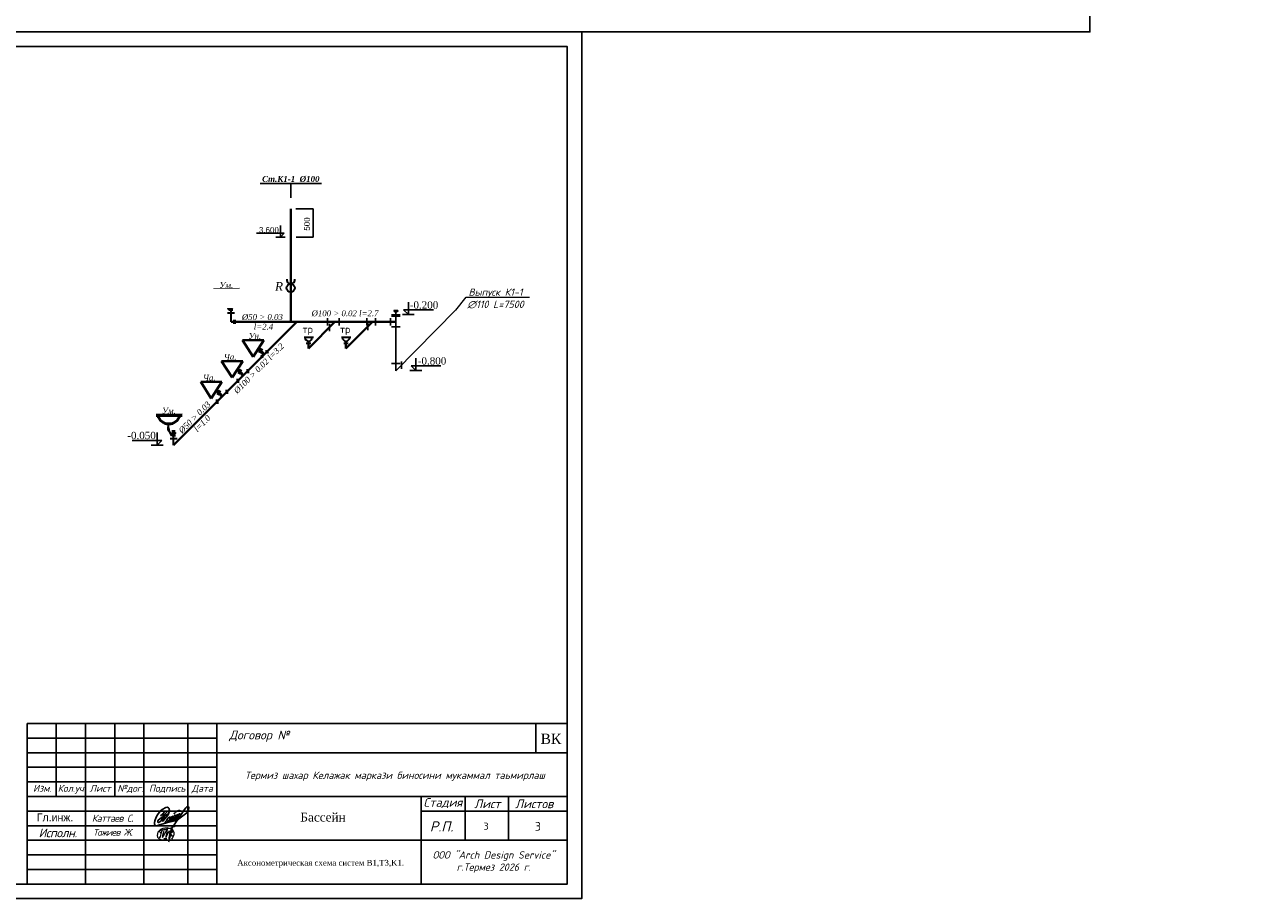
# Model space of a CAD drawing. Extents: x 4114239 to 5838486, y 780458 to 1383318.
# Tile 177 of 231: x 4470874 to 4513160, y 1257307 to 1287246. Entities that reach past the tile are written whole.
import ezdxf
from ezdxf import colors
from ezdxf.entities.mleader import LeaderData, LeaderLine
from ezdxf.math import Vec2, Vec3

# ---------------------------------------------------------------- set-up
doc = ezdxf.new("R2010")
doc.units = 0
doc.header["$MEASUREMENT"] = 0
doc.linetypes.add('{ Half Dash }', pattern=[0])
for name, color, linetype, lineweight in [('-N1-B1-', 5, 'Continuous', 50), ('_0', 7, 'Continuous', 15), ('К1', 7, 'Continuous', 15), ('ФВС-3', 7, 'Continuous', 25)]:
    doc.layers.add(name, color=color, linetype=linetype, lineweight=lineweight)
for name, color, linetype in [('7', 7, 'Continuous'), ('liniya', 7, 'Continuous'), ('VPORTS', 7, 'Continuous')]:
    doc.layers.add(name, color=color, linetype=linetype)
doc.styles.add('ISO_1.0', font='isocpeur.ttf')
doc.styles.add('ISOCPEUR_1.00', font='isocpeui.ttf')
doc.styles.add('MyStyle', font='isocpeur.ttf', dxfattribs={"height": 400})
doc.styles.add('NIA', font='times.ttf')
doc.styles.add('OOO-Kazar', font='txt')
doc.styles.add('ЛЮДА', font='txt', dxfattribs={"oblique": 23, "height": 3})
doc.dimstyles.new('внутр.разм.', dxfattribs={"dimtxt": 0.3, "dimasz": 0.25, "dimexe": 0.2, "dimexo": 0.3, "dimgap": 0.15, "dimtad": 1, "dimdec": 3, "dimzin": 1, "dimdsep": 32, "dimtxsty": 'ЛЮДА', "dimblk": 'OBLIQUE', "dimcen": 2.5, "dimclrd": 256, "dimclre": 256, "dimclrt": 256, "dimadec": 0, "dimazin": 0, "dimtfac": 1, "dimtdec": 3, "dimtmove": 0, "dimatfit": 3, "dimldrblk": 'OBLIQUE', "dimfxl": 1, "dimlwd": -1, "dimlwe": -1, "dimarcsym": 0})

# ---------------------------------------------------------------- blocks, each defined once
blk = doc.blocks.new('_None')
blk = doc.blocks.new('_Oblique')
at = {"color": 0, "linetype": 'ByBlock', "lineweight": -2}
blk.add_line((-0.5, -0.5), (0.5, 0.5), dxfattribs=at)
blk = doc.blocks.new('*D2026')
at = {"layer": 'Defpoints', "color": 0, "ltscale": 0.01, "transparency": 16777216}
for p in [(4480162, 1280936), (4480752, 1280936), (4480176, 1279964)]:
    blk.add_point(p, dxfattribs=at)
at = {"layer": 'VPORTS', "ltscale": 0.01, "transparency": 16777216}
for p, q in [((4480162, 1280936), (4480752, 1280936)), ((4480752, 1279964), (4480752, 1280936)), ((4480177, 1279964), (4480752, 1279964))]:
    blk.add_line(p, q, dxfattribs=at)
at = {"layer": 'VPORTS', "ltscale": 0.01, "transparency": 16777216, "xscale": 0.25, "yscale": 0.25, "zscale": 0.25}
for p, rotation in [((4480752, 1280936), 90), ((4480752, 1279964), 270)]:
    blk.add_blockref('_Oblique', p, dxfattribs=dict(at, rotation=rotation))
at = {"layer": 'VPORTS', "ltscale": 0.01, "transparency": 16777216, "insert": (4480750, 1280450), "char_height": 3, "attachment_point": 5, "rotation": 90, "style": 'ЛЮДА'}
blk.add_mtext('500', dxfattribs=at)
blk = doc.blocks.new('gfnfd')
at = {"layer": '_0', "color": 5, "ltscale": 100}
for points in [[(6520818, 2413294), (6520848, 2413294)], [(6520801, 2413192), (6520834, 2413192)]]:
    blk.add_lwpolyline(points, dxfattribs=at)
blk.add_arc((6518800, 2413812), 2051, 342.7953, 345.3289, dxfattribs=at)
for points in [[(6520891, 2413186), (6520915, 2413229), (6520915, 2413269), (6520746, 2413281), (6520730, 2413208), (6520827, 2413173)], [(6520765, 2413255), (6520754, 2413268), (6520847, 2413305), (6520939, 2413339)], [(6520800, 2413285), (6520787, 2413205), (6520836, 2413285), (6520823, 2413202), (6520866, 2413283), (6520858, 2413196), (6520895, 2413322), (6520855, 2413150)], [(6520888, 2413288), (6520900, 2413266), (6520879, 2413250), (6520895, 2413224), (6520870, 2413213), (6520870, 2413207)], [(6520760, 2413206), (6520746, 2413203)]]:
    blk.add_spline(points, degree=3, dxfattribs=at)
blk = doc.blocks.new('rrwerewrewrewrew')
at = {"color": 5}
for points in [[(387872, 564817), (385461, 560165, 0.55556748), (386382, 560107), (391670, 566719), (392907, 570003, 0.16524673), (392907, 572723, 0.43735193), (390680, 575054, 0.1925367), (387853, 574100), (386571, 573489), (385290, 572586), (383117, 570710), (380078, 566719), (378699, 564105), (377285, 560326), (377078, 559578, 0.07852278), (377003, 555809, 0.23019417), (377694, 554621, 0.0887128), (377781, 554616, 0.0887128), (379419, 554812, 0.0887128), (381084, 555304), (390088, 557920), (399004, 560086), (402154, 561376)], [(387980, 570424), (385421, 567493, 0.22899883), (385508, 566433, 0.41488709), (386276, 566280), (387929, 567230), (391574, 570827), (387929, 567230), (383602, 559965), (381685, 558391), (380818, 558391), (380448, 559062), (380582, 559876), (380932, 560780), (382245, 562139), (384351, 563843), (392166, 568035)], [(390507, 558635), (395529, 562210), (397057, 563852), (397766, 564614), (397257, 565308), (395804, 564684), (393930, 562390), (393187, 560845, 0.24255711), (393041, 559580, 0.40328304), (393704, 559264), (399431, 563972), (400603, 565962), (400228, 566548), (398635, 565939), (397633, 564795), (395782, 562481), (395782, 560295), (396385, 560295), (399478, 562450), (401915, 565049, 0.04813408), (402290, 566969, 0.1195267), (400636, 565910), (398470, 562543), (398470, 560904), (398892, 560600), (405033, 566245, 0.12154345), (405033, 567557, 0.35845704), (404400, 567908, 0.15003716), (402713, 566737), (401915, 565049), (401358, 564455, 0.10332709), (401119, 561843, 0.57533837), (401471, 561164, 0.15295213), (402959, 561934), (404869, 563552), (412161, 569153), (414224, 572291), (414531, 574421), (414044, 575728), (413253, 576151), (412242, 575691), (411129, 574552), (409777, 572512), (406098, 567138), (396979, 553520)], [(398349, 567683, -0.17239952), (399516, 569357, -0.09374717), (402528, 571150, -0.27811873), (405794, 570727)], [(393348, 564247, 0.15829732), (390735, 562114), (389962, 560238), (388831, 559169, 0.49817329), (388831, 558274, 0.20946853), (389828, 557885), (393236, 561652), (394204, 563658, 0.46432334), (393929, 564350), (393348, 564299), (393348, 564247)]]:
    blk.add_lwpolyline(points, format="xyb", dxfattribs=at)
blk.add_lwpolyline([(385421, 567493), (383513, 565557)], dxfattribs=at)

msp = doc.modelspace()

# ---------------------------------------------------------------- linework, layer by layer
at = {"ltscale": 10}
for p, q in [((4478935.4222, 1281799.1277), (4481034.2179, 1281799.1277)), ((4479984.82, 1281313.1277), (4479984.82, 1281799.1277))]:
    msp.add_line(p, q, dxfattribs=at)
at = {"ltscale": 25}
for p, q in [((4478809.1368, 1280096.3277), (4479766.1846, 1280096.3277)), ((4479635.6449, 1280358.9123), (4479635.6449, 1280100.7741)), ((4479635.6449, 1280312.4175), (4479635.6449, 1279963.886)), ((4479766.1846, 1280096.3277), (4479635.6449, 1279963.886)), ((4479800.6529, 1279963.886), (4479470.6369, 1279963.886))]:
    msp.add_line(p, q, dxfattribs=at)
at = {"lineweight": 50, "ltscale": 10}
for p, q in [((4477341.4266, 1278168.8339), (4478236.0418, 1278170.4857)), ((4477341.5383, 1278163.1048), (4478236.0635, 1278163.6569)), ((4477341.5452, 1278173.5272), (4478236.1135, 1278178.5751)), ((4477884.291, 1277607.9447), (4477997.7898, 1277607.9447)), ((4477941.0404, 1277547.5185), (4477941.0404, 1277607.9447)), ((4478059.08, 1277129.2054), (4478059.08, 1276991.0193)), ((4479061.2568, 1276434.9782), (4478696.7568, 1275867.9782)), ((4479073.0139, 1275935.6384), (4478879.0068, 1276151.4782)), ((4479000.8927, 1276145.207), (4478913.2069, 1275995.6934)), ((4478971.0411, 1275917.3015), (4479031.8786, 1275832.5125)), ((4479152.7699, 1276091.1479), (4479191.1726, 1275978.0373)), ((4478346.054, 1275719.7981), (4477981.554, 1275152.7981)), ((4478357.8111, 1275220.4584), (4478163.804, 1275436.2981)), ((4478285.6899, 1275430.0269), (4478198.004, 1275280.5133)), ((4478514.5088, 1275446.2441), (4478514.5088, 1275308.058)), ((4477630.8512, 1275004.6181), (4477266.3512, 1274437.6181)), ((4478179.494, 1275111.24), (4478179.494, 1274973.0539)), ((4477642.6083, 1274505.2783), (4477448.6012, 1274721.1181)), ((4477570.4871, 1274714.8468), (4477482.8012, 1274565.3333)), ((4477799.306, 1274731.064), (4477799.306, 1274592.8779)), ((4477464.2912, 1274396.0599), (4477464.2912, 1274257.8738)), ((4475375.1163, 1273860.6035), (4476269.7315, 1273862.2553)), ((4475375.2279, 1273854.8744), (4476269.7532, 1273855.4265)), ((4475375.2348, 1273865.2969), (4476269.8031, 1273870.3448)), ((4475917.9806, 1273299.7143), (4476031.4795, 1273299.7143)), ((4475974.73, 1273239.2882), (4475974.73, 1273299.7143))]:
    msp.add_line(p, q, dxfattribs=at)
at = {"color": 3}
for p, q in [((4485645.3722, 1277472.6056), (4483589.2639, 1275382.7999)), ((4481247.1983, 1277184.766), (4481247.1983, 1276935.4587)), ((4481643.0691, 1277184.766), (4481643.0691, 1276935.4587)), ((4482587.4323, 1277184.766), (4482587.4323, 1276935.4587)), ((4482894.9153, 1277184.766), (4482894.9153, 1276935.4587)), ((4483406.5044, 1277184.766), (4483406.5044, 1276935.4587)), ((4483739.2639, 1277304.5223), (4483439.2639, 1277304.5223)), ((4483519.2029, 1277454.4869), (4483659.325, 1277454.4869)), ((4481310.3495, 1276992.6797), (4481310.3495, 1276743.3723)), ((4482627.6207, 1277029.4003), (4482627.6207, 1276780.0929)), ((4483739.2639, 1276886.6374), (4483439.2639, 1276886.6374)), ((4483739.2639, 1275632.4037), (4483439.2639, 1275632.4037)), ((4483783.9372, 1275705.3173), (4483783.9372, 1275456.0099))]:
    msp.add_line(p, q, dxfattribs=at)
at = {"color": 3, "lineweight": 40, "ltscale": 20}
for p, q in [((4475974.73, 1272837.4531), (4480197.5236, 1277060.1124)), ((4477941.0404, 1277060.1124), (4483589.2639, 1277060.1124)), ((4480597.7217, 1276154.0937), (4481502.0848, 1277060.1124)), ((4481878.3395, 1276154.0937), (4482782.7026, 1277060.1124)), ((4480597.7217, 1276403.5927), (4480597.7217, 1276154.0937)), ((4481878.3395, 1276403.5927), (4481878.3395, 1276154.0937))]:
    msp.add_line(p, q, dxfattribs=at)
at = {"color": 3, "ltscale": 100}
msp.add_line((4483589.2639, 1277400.2882), (4483589.2639, 1275382.7999), dxfattribs=at)
at = {"lineweight": 40, "ltscale": 10}
for p, q in [((4479061.2568, 1276434.9782), (4478332.2568, 1276434.9782)), ((4478696.7568, 1275867.9782), (4478332.2568, 1276434.9782)), ((4478346.054, 1275719.7981), (4477617.054, 1275719.7981)), ((4477981.554, 1275152.7981), (4477617.054, 1275719.7981)), ((4477630.8512, 1275004.6181), (4476901.8512, 1275004.6181)), ((4477266.3512, 1274437.6181), (4476901.8512, 1275004.6181))]:
    msp.add_line(p, q, dxfattribs=at)
at = {"color": 0, "lineweight": 30}
for p, q in [((4480762.583, 1276529.1604), (4480444.2952, 1276529.1604)), ((4482043.2008, 1276529.1604), (4481724.9129, 1276529.1604))]:
    msp.add_line(p, q, dxfattribs=at)
at = {"color": 7, "lineweight": 30}
for p, q in [((4480676.4014, 1276324.2696), (4480519.6371, 1276324.2892)), ((4481957.0191, 1276324.2696), (4481800.2548, 1276324.2892))]:
    msp.add_line(p, q, dxfattribs=at)
at = {"color": 0, "ltscale": 25}
for p, q in [((4484267.7083, 1275821.7965), (4484267.7083, 1275391.5106)), ((4484063.9947, 1275391.5106), (4484471.4219, 1275391.5106)), ((4484106.5481, 1275555.0189), (4484267.7083, 1275391.5106)), ((4485128.9452, 1275555.0189), (4484106.5481, 1275555.0189)), ((4475413.7381, 1273267.739), (4475413.7381, 1272837.4531)), ((4474552.5012, 1273000.9614), (4475574.8983, 1273000.9614)), ((4475617.4517, 1272837.4531), (4475210.0245, 1272837.4531)), ((4475574.8983, 1273000.9614), (4475413.7381, 1272837.4531))]:
    msp.add_line(p, q, dxfattribs=at)
at = {"color": 7, "linetype": 'Continuous'}
for p, q in [((4470956.0865, 1263295.9427), (4489456.0865, 1263295.9427)), ((4470956.0865, 1257795.9427), (4470956.0865, 1263295.9427)), ((4471956.0865, 1260795.9427), (4471956.0865, 1263295.9427)), ((4472956.0865, 1257795.9427), (4472956.0865, 1263295.9427)), ((4473956.0865, 1260795.9427), (4473956.0865, 1263295.9427)), ((4474956.0865, 1257795.9427), (4474956.0865, 1263295.9427)), ((4476456.0865, 1257795.9427), (4476456.0865, 1263295.9427)), ((4477456.0865, 1257795.9427), (4477456.0865, 1263295.9427)), ((4477456.0865, 1262295.9427), (4489456.0865, 1262295.9427)), ((4470956.0865, 1261295.9427), (4477456.0865, 1261295.9427)), ((4470956.0865, 1260795.9427), (4477456.0865, 1260795.9427)), ((4477456.0865, 1260795.9427), (4489456.0865, 1260795.9427)), ((4484456.0865, 1260795.9427), (4484456.0865, 1257795.9427)), ((4485956.0865, 1259295.9427), (4485956.0865, 1260795.9427)), ((4487450.2488, 1259295.9427), (4487450.2488, 1260795.9427)), ((4484456.0865, 1260295.9427), (4489456.0865, 1260295.9427)), ((4477456.0865, 1259295.9427), (4489456.0865, 1259295.9427))]:
    msp.add_line(p, q, dxfattribs=at)
at = {"linetype": 'ByBlock', "ltscale": 0.1}
msp.add_line((4488376.0873, 1263295.9427), (4488376.0873, 1262295.9427), dxfattribs=at)
msp.add_lwpolyline([(4470956.0865, 1263295.9427), (4489456.0865, 1263295.9427), (4489456.0865, 1257795.9427), (4470956.0865, 1257795.9427)], close=True, dxfattribs=at)
at = {"color": 7, "linetype": 'Continuous'}
for points in [[(4470956.0865, 1262795.9427), (4477456.0865, 1262795.9427)], [(4470956.0865, 1262295.9427), (4477456.0865, 1262295.9427)], [(4470956.0865, 1261795.9427), (4477456.0865, 1261795.9427)], [(4470956.0865, 1260295.9427), (4477456.0865, 1260295.9427)], [(4470956.0865, 1259795.9427), (4477456.0865, 1259795.9427)], [(4470956.0865, 1259295.9427), (4477456.0865, 1259295.9427)], [(4470956.0865, 1258795.9427), (4477456.0865, 1258795.9427)], [(4470956.0865, 1258295.9427), (4477456.0865, 1258295.9427)]]:
    msp.add_lwpolyline(points, dxfattribs=at)
at = {"lineweight": 50, "ltscale": 10}
for centre, radius, start, end in [((4477777.3237, 1278258.9192), 388.3853, 194.28062746, 345.79711887), ((4477941.0404, 1277611.5018), 63.9833, 198.29251828, 341.70748235), ((4475811.0134, 1273950.6889), 388.3853, 194.28062746, 345.79711887), ((4475974.73, 1273303.2715), 63.9833, 198.29251828, 341.70748235)]:
    msp.add_arc(centre, radius, start, end, dxfattribs=at)
at = {"color": 3}
msp.add_arc((4483589.2639, 1277479.28), 78.9917, 198.29251797, 341.70748203, dxfattribs=at)
at = {"color": 0, "lineweight": 30}
for centre in [(4480597.7217, 1276529.1604), (4481878.3395, 1276529.1604)]:
    msp.add_arc(centre, 125.5677, 180, 0, dxfattribs=at)
at = {"layer": '7', "ltscale": 0.001}
msp.add_lwpolyline([(4447956.0865, 1328995.9427), (4507356.0865, 1328995.9427), (4507356.0865, 1286995.9427), (4447956.0865, 1286995.9427)], close=True, dxfattribs=at)
at = {"layer": 'К1', "lineweight": 30, "ltscale": 10}
for p, q in [((4477769.9525, 1277743.2799), (4477743.168, 1277770.1394)), ((4477743.168, 1277770.1394), (4477743.168, 1277660.68)), ((4477743.168, 1277660.68), (4477793.2579, 1277610.6064)), ((4477769.9525, 1277743.2799), (4477769.9525, 1277870.6039)), ((4477793.2579, 1277719.9093), (4477769.9525, 1277743.2799)), ((4477793.2579, 1277610.6064), (4477793.2579, 1277719.9093)), ((4477880.2904, 1277462.8415), (4477793.2579, 1277631.2854)), ((4478001.7904, 1277462.8415), (4477880.2904, 1277462.8415)), ((4477941.0404, 1277060.1124), (4477941.0404, 1277547.5185)), ((4478062.5404, 1277364.9447), (4477819.5404, 1277364.9447)), ((4475803.6421, 1273435.0496), (4475776.8576, 1273461.909)), ((4475776.8576, 1273461.909), (4475776.8576, 1273352.4497)), ((4475776.8576, 1273352.4497), (4475826.9475, 1273302.3761)), ((4475803.6421, 1273435.0496), (4475803.6421, 1273562.3735)), ((4475826.9475, 1273411.6789), (4475803.6421, 1273435.0496)), ((4475826.9475, 1273302.3761), (4475826.9475, 1273411.6789)), ((4475913.98, 1273154.6111), (4475826.9475, 1273323.055)), ((4475974.73, 1272837.4531), (4475974.73, 1273239.2882)), ((4476096.23, 1273056.7143), (4475853.23, 1273056.7143)), ((4476035.48, 1273154.6111), (4475913.98, 1273154.6111))]:
    msp.add_line(p, q, dxfattribs=at)

# ---------------------------------------------------------------- block references
at = {"color": 6, "xscale": 0.03125, "yscale": 0.03125, "zscale": 0.03125}
msp.add_blockref('rrwerewrewrewrew', (4463544.4494, 1242456.1373), dxfattribs=at)
at = {"layer": '_0', "xscale": 3, "yscale": 3, "zscale": 3}
msp.add_blockref('gfnfd', (-15086763.247, -5980219.6903), dxfattribs=at)

# ---------------------------------------------------------------- texts
at = {"ltscale": 25}
for s, insert, char_height, width, attachment_point, rotation in [('5{\\fTimes New Roman|b0|i0|c238|p18;00}', (4480543.315, 1280414.5451), 202.5, 728.346171, 5, 90), ('{\\fTimes New Roman|b0|i1|c204|p18;Ум.}', (4478017.9256, 1278423.8904), 202.5, 391.257156, 3, 359.99999983), ('{\\fTimes New Roman|b0|i1|c204|p18;%%C\\fTimes New Roman|b0|i1|c0|p18;50 >\\fTimes New Roman|b0|i1|c204|p18; 0.0\\fTimes New Roman|b0|i1|c0|p18;3\\P \\fTimes New Roman|b0|i1|c204|p18;l=\\fTimes New Roman|b0|i1|c0|p18;2.4}', (4479014.7832, 1277060.1124), 200, 2492.935923, 5, 0.02808597), ('{\\fTimes New Roman|b0|i1|c204|p18;%%C\\fTimes New Roman|b0|i1|c0|p18;100 >\\fTimes New Roman|b0|i1|c204|p18; 0.02\\fTimes New Roman|b0|i1|c0|p18; \\fTimes New Roman|b0|i1|c204|p18;l=\\fTimes New Roman|b0|i1|c0|p18;3.2}', (4478897.8305, 1275465.4958), 200, 2492.935923, 5, 45.02717492), ('{\\fTimes New Roman|b0|i1|c204|p18;Ум.}', (4476051.6153, 1274115.6601), 202.5, 391.257156, 3, 359.99999983), ('{\\fTimes New Roman|b0|i1|c204|p18;%%C\\fTimes New Roman|b0|i1|c0|p18;50 >\\fTimes New Roman|b0|i1|c204|p18; 0.0\\fTimes New Roman|b0|i1|c0|p18;3\\P \\fTimes New Roman|b0|i1|c204|p18;l=\\fTimes New Roman|b0|i1|c0|p18;1.0}', (4476809.232, 1273671.9284), 200, 2492.935923, 5, 45)]:
    msp.add_mtext(s, dxfattribs=dict(at, insert=insert, char_height=char_height, width=width, attachment_point=attachment_point, rotation=rotation))
for s, insert, char_height, width, attachment_point in [('3{\\fTimes New Roman|b0|i0|c238|p18;.}6{\\fTimes New Roman|b0|i0|c238|p18;00}', (4479239.215, 1280209.6782), 202.5, 728.346171, 5), ('{\\fTimes New Roman|b0|i1|c204|p18;\\H0.8x;Ун.}', (4478542.4292, 1276678.6599), 250, 516.705774, 1), ('{\\fTimes New Roman|b0|i1|c204|p18;Ча.}', (4477693.0439, 1275964.0433), 200, 386.42682, 1), ('{\\fTimes New Roman|b0|i1|c204|p18;Ча.}', (4476977.8411, 1275248.8632), 200, 386.42682, 1)]:
    msp.add_mtext(s, dxfattribs=dict(at, insert=insert, char_height=char_height, width=width, attachment_point=attachment_point))
at = {"color": 7, "lineweight": 25, "char_height": 250, "attachment_point": 5, "style": 'ISO_1.0'}
for insert in [(4480565.7199, 1276773.6568), (4481846.3377, 1276773.6568)]:
    msp.add_mtext_dynamic_manual_height_columns('\\pxt11.364;тр', width=732.042572, gutter_width=0.8161, heights=[0], dxfattribs=dict(at, insert=insert))
at = {"color": 0, "ltscale": 25, "char_height": 250, "width": 940.675919, "attachment_point": 5}
for s, insert in [('{\\fTimes New Roman|b0|i0|c204|p18;-\\fTimes New Roman|b0|i0|c0|p18;0\\fTimes New Roman|b0|i0|c204|p18;.\\fTimes New Roman|b0|i0|c0|p18;8\\fTimes New Roman|b0|i0|c204|p18;00}', (4484825.9001, 1275720.3409)), ('{\\fTimes New Roman|b0|i0|c204|p18;-0.\\fTimes New Roman|b0|i0|c0|p18;05\\fTimes New Roman|b0|i0|c204|p18;0}', (4474877.0911, 1273166.2834))]:
    msp.add_mtext(s, dxfattribs=dict(at, insert=insert))
at = {"insert": (4488546.2542, 1262948.8797), "char_height": 350, "attachment_point": 1}
msp.add_mtext('{\\fTimes New Roman|b0|i0|c204|p18;ВК}', dxfattribs=at)
for s, insert, char_height, width, attachment_point in [('{\\fISOCPEUR|b0|i1|c204|p34;\\T0.9;Каттаев С}.', (4473176.0865, 1260051.2574), 240, 2180, 4), ('{\\fTimes New Roman|b0|i0|c204|p18;Аксонометрическая схема систем В\\fTimes New Roman|b0|i0|c238|p18;1\\fTimes New Roman|b0|i0|c0|p18;,\\fTimes New Roman|b0|i0|c204|p18;Т\\fTimes New Roman|b0|i0|c238|p18;3\\fTimes New Roman|b0|i0|c0|p18;,K1\\fTimes New Roman|b0|i0|c204|p18;.}', (4481011.5055, 1258625.2905), 200, 6924.780733, 2)]:
    msp.add_mtext(s, dxfattribs=dict(insert=insert, char_height=char_height, width=width, attachment_point=attachment_point))
at = {"lineweight": -3, "insert": (4480315.8058, 1260239.0275), "char_height": 300, "width": 1733.650506, "attachment_point": 1, "style": 'NIA'}
msp.add_mtext('\\pxi0.005;{\\C0;Бассейн}', dxfattribs=at)
at = {"attachment_point": 1, "style": 'MyStyle'}
for width, insert, char_height in [(541.266485, (4486587.5797, 1259904.1547), 250), (968.847201, (4488346.1817, 1259923.7532), 300)]:
    msp.add_mtext_dynamic_manual_height_columns('3', width=width, gutter_width=1250, heights=[0], dxfattribs=dict(at, insert=insert, char_height=char_height))
at = {"layer": 'liniya', "insert": (4471288.1008, 1260213.8172), "char_height": 270, "width": 1161.892161, "attachment_point": 1}
msp.add_mtext('Гл.инж.', dxfattribs=at)
at = {"layer": 'К1', "ltscale": 25, "insert": (4479005.892, 1282059.9288), "char_height": 202.5, "width": 2077.167865, "attachment_point": 1}
msp.add_mtext('{\\fTimes New Roman|b1|i1|c204|p18;\\C3;Ст.К\\fTimes New Roman|b1|i1|c238|p18;1-\\fTimes New Roman|b1|i1|c0|p18;1\\fTimes New Roman|b1|i1|c204|p18;  %%C100}', dxfattribs=at)
at = {"layer": 'ФВС-3', "color": 0, "linetype": 'Continuous', "lineweight": 5, "style": 'OOO-Kazar'}
for s, insert, char_height, attachment_point in [('{\\fISOCPEUR|b0|i1|c204|p34;Договор №}', (4478906.5624, 1262671.0265), 300, 8), ('{\\fISOCPEUR|b0|i1|c204|p34;Изм.}', (4471475.4426, 1261196.3716), 240, 2), ('{\\fISOCPEUR|b0|i1|c204|p34;Кол.уч.}', (4472487.4775, 1261196.3716), 240, 2), ('{\\fISOCPEUR|b0|i1|c204|p34;Лист}', (4473459.5763, 1261196.3716), 240, 2), ('{\\fISOCPEUR|b0|i1|c204|p34;№дог.}', (4474495.4677, 1261196.3716), 240, 2), ('{\\fISOCPEUR|b0|i1|c204|p34;Подпись}', (4475752.5527, 1261196.3716), 240, 2), ('{\\fISOCPEUR|b0|i1|c204|p34;Дата}', (4476957.1946, 1261196.3716), 240, 2), ('{\\fISOCPEUR|b0|i1|c204|p34;Стадия}', (4485197.2233, 1260395.9427), 300, 8), ('{\\fISOCPEUR|b0|i1|c204|p34;Лист }', (4486721.443, 1260395.9427), 300, 8), ('{\\fISOCPEUR|b0|i1|c204|p34;Листов }', (4488325.4502, 1260395.9427), 300, 8), ('{\\fISOCPEUR|b0|i1|c204|p34;\\T0.95;Исполн.}', (4472007.9435, 1259699.6912), 300, 2), ('{\\fISOCPEUR|b0|i1|c204|p34;Р.П.}', (4485151.9548, 1259595.9427), 350, 8)]:
    msp.add_mtext(s, dxfattribs=dict(at, insert=insert, char_height=char_height, attachment_point=attachment_point))
at = {"layer": 'ФВС-3', "linetype": 'Continuous', "lineweight": 5, "style": 'OOO-Kazar'}
for s, insert, char_height, attachment_point in [('{\\fISOCPEUR|b0|i1|c204|p34;Термиз шахар Келажак маркази биносини мукаммал таьмирлаш\\P  }', (4483555.7473, 1260914.5288), 250, 8), ('{\\fISOCPEUR|b0|i1|c204|p34;\\T0.9;Тожиев Ж.}', (4473890.8997, 1259682.7122), 230, 2), ('{\\fISOCPEUR|b0|i1|c204|p34;ООО "Arch Design Service"\\Pг.Термез 20\\fISOCPEUR|b0|i1|c0|p34;26\\fISOCPEUR|b0|i1|c204|p34; г.\\P  }', (4486934.9793, 1257767.0953), 250, 8)]:
    msp.add_mtext(s, dxfattribs=dict(at, insert=insert, char_height=char_height, attachment_point=attachment_point))

# ---------------------------------------------------------------- dimensions: what is measured, and where the dimension line sits
at = {"layer": 'VPORTS', "ltscale": 0.01}
dim = msp.add_linear_dim(base=(4480751.9011, 1280935.886), p1=(4480176.4932, 1279963.886), p2=(4480161.7526, 1280935.886), angle=90, text='500', dimstyle='внутр.разм.', dxfattribs=at)
dim.commit()
dim.dimension.update_dxf_attribs({"geometry": '*D2026', "text_midpoint": (4480751.9011, 1280449.886), "dimtype": 160})

# ---------------------------------------------------------------- next in the draw order: leaders
at = {"layer": '-N1-B1-', "color": 18, "true_color": 0x000000}
ml = msp.add_multileader_mtext('Standard', dxfattribs=at)
ml.set_content('Выпуск К1-1 \\P∅110 L=7500', color=(0, 0, 0), style='ISOCPEUR_1.00')
ml.set_leader_properties(color=256, linetype='ByLayer', lineweight=15)
ml.set_arrow_properties(name='NONE')
ml.build(insert=Vec2(0, 0))
ml.multileader.update_dxf_attribs({"text_left_attachment_type": 6, "text_right_attachment_type": 6, "dogleg_length": 0.1251, "arrow_head_size": 160000, "scale": 200})
ctx = ml.context
ctx.base_point, ctx.scale, ctx.char_height, ctx.arrow_head_size, ctx.landing_gap_size, ctx.plane_origin = Vec3(4486020.0947, 1277904.6785), 200, 250, 160000, 0, Vec3(4495883.8858, 1285306.7491)
ctx.left_attachment, ctx.right_attachment, ctx.text_align_type = 6, 6, 1
notes = []
notes.append((ctx, [(1, (1, 1, 0), (4485995.069, 1277904.6785), (1, 0), 25.0257, [(2, [(4485638.6414, 1277465.7645)], 0, [])])]))
ctx.mtext.insert, ctx.mtext.rotation, ctx.mtext.width, ctx.mtext.alignment, ctx.mtext.flow_direction = Vec3(4487000.6818, 1278204.6785), 6.2831853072, 3727.61398, 2, 5
ctx.mtext.has_bg_fill, ctx.mtext.bg_color, ctx.mtext.bg_scale_factor, ctx.mtext.bg_transparency, ctx.mtext.use_window_bg_color = 1, -1073741824, 1, 0, 1
for ctx, leaders in notes:
    for number, flags, end, landing, length, lines in leaders:
        leader = LeaderData()
        leader.index, (leader.has_last_leader_line, leader.has_dogleg_vector, leader.attachment_direction) = number, flags
        leader.last_leader_point, leader.dogleg_vector, leader.dogleg_length = Vec3(end), Vec3(landing), length
        for number, points, colour, breaks in lines:
            line = LeaderLine()
            line.index, line.vertices, line.color, line.breaks = number, Vec3.list(points), colors.encode_raw_color(colour), breaks
            leader.lines.append(line)
        ctx.leaders.append(leader)

# ---------------------------------------------------------------- next in the draw order: linework, layer by layer
at = {"color": 3, "lineweight": 40, "ltscale": 20}
msp.add_line((4479984.321, 1280935.886), (4479984.321, 1277060.1124), dxfattribs=at)
at = {"color": 0, "ltscale": 25}
for p, q in [((4483853.6255, 1277471.875), (4484014.7856, 1277308.3666)), ((4484876.0225, 1277471.875), (4483853.6255, 1277471.875)), ((4484014.7856, 1277738.6526), (4484014.7856, 1277308.3666)), ((4483811.072, 1277308.3666), (4484218.4993, 1277308.3666))]:
    msp.add_line(p, q, dxfattribs=at)
at = {"color": 3}
msp.add_line((4483739.2639, 1277253.2608), (4483439.2639, 1277253.2608), dxfattribs=at)
at = {"color": 7, "ltscale": 10}
for points in [[(4447956.0865, 1257295.9427), (4489956.0865, 1257295.9427), (4489956.0865, 1286995.9427), (4447956.0865, 1286995.9427)], [(4449956.0865, 1257795.9427), (4489456.0865, 1257795.9427), (4489456.0865, 1286495.9427), (4449956.0865, 1286495.9427)]]:
    msp.add_lwpolyline(points, close=True, dxfattribs=at)
at = {"linetype": '{ Half Dash }', "lineweight": 35}
msp.add_circle((4479984.321, 1278224.6631), 140.2656, dxfattribs=at)
msp.add_arc((4479986.6021, 1278505.1758), 140.2656, 173.96181474, 6.37214522, dxfattribs=at)

# ---------------------------------------------------------------- next in the draw order: texts
at = {"linetype": '{ Half Dash }', "lineweight": 35, "insert": (4479722.5295, 1278425.3026), "char_height": 300, "width": 311.775393, "attachment_point": 3}
msp.add_mtext('{\\fTimes New Roman|b0|i1|c204|p18;R}', dxfattribs=at)
at = {"ltscale": 25, "insert": (4481844.7934, 1277351.7746), "char_height": 200, "width": 2492.935923, "attachment_point": 5, "rotation": 0.02808597}
msp.add_mtext('{\\fTimes New Roman|b0|i1|c204|p18;%%C\\fTimes New Roman|b0|i1|c0|p18;100 >\\fTimes New Roman|b0|i1|c204|p18; 0.0\\fTimes New Roman|b0|i1|c0|p18;2 \\fTimes New Roman|b0|i1|c204|p18;l=\\fTimes New Roman|b0|i1|c0|p18;2.7}', dxfattribs=at)
at = {"color": 0, "ltscale": 25, "insert": (4484551.4326, 1277637.197), "char_height": 250, "width": 940.675919, "attachment_point": 5}
msp.add_mtext('{\\fTimes New Roman|b0|i0|c204|p18;-0.\\fTimes New Roman|b0|i0|c0|p18;2\\fTimes New Roman|b0|i0|c204|p18;00}', dxfattribs=at)

doc.saveas('drawing.dxf')
